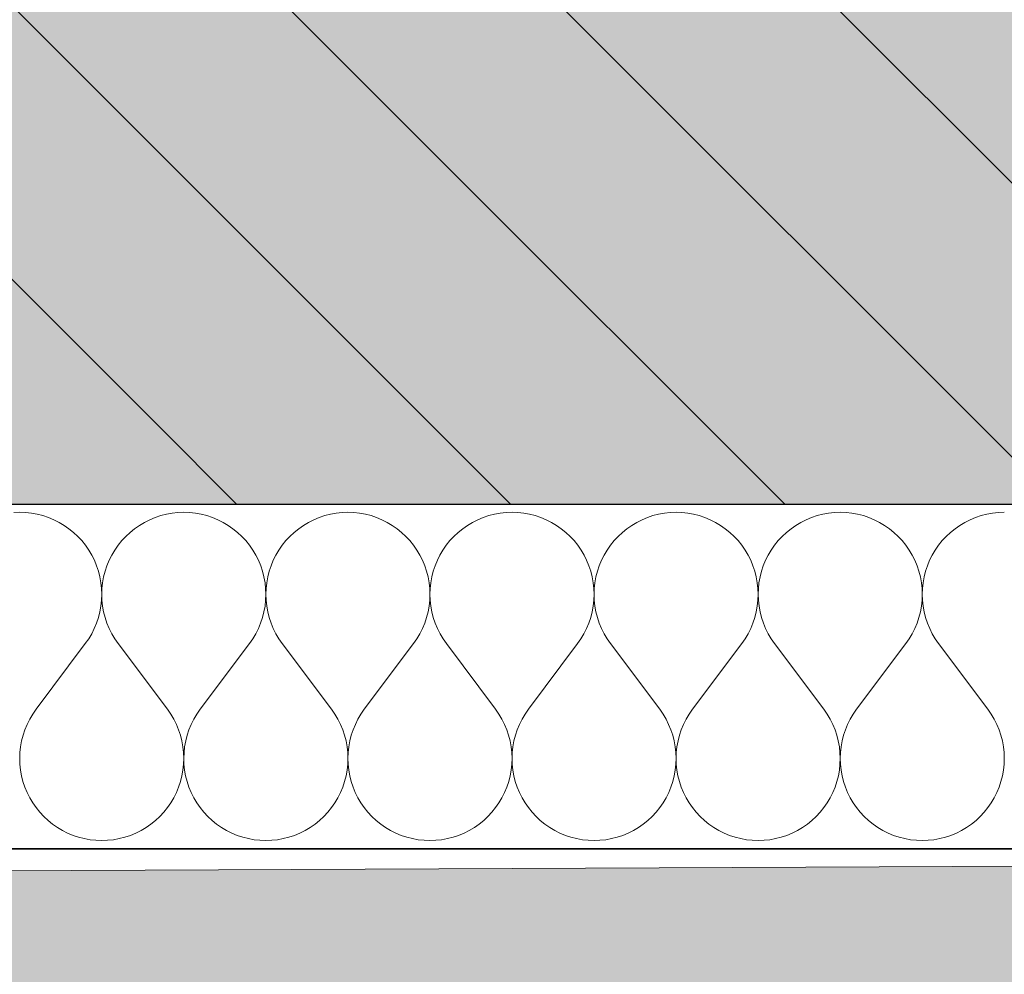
# Model space of a CAD drawing. Header units: millimetres. Extents: x -40276 to 214973, y -147941 to 35228.
# Tile 9 of 256: x -19733 to -19276, y 131 to 575. Entities that reach past the tile are written whole.
import ezdxf

# ---------------------------------------------------------------- set-up
doc = ezdxf.new("R2010")
doc.units = ezdxf.units.MM
doc.header["$MEASUREMENT"] = 0
doc.linetypes.add('Wipeout_Contour', pattern=[1000, 0, -1000])
for name, color, linetype in [('1._POHLED ZÁPADNÍ_2_0_plochy', 7, 'Continuous'), ('1._POHLED ZÁPADNÍ_2_2D prvky - obecné', 7, 'Continuous'), ('1._POHLED ZÁPADNÍ_2_akustické prvky', 7, 'Continuous'), ('1._POHLED ZÁPADNÍ_2_Nové_Výplně – Řezové', 7, 'Continuous'), ('1._POHLED ZÁPADNÍ_2_Situace - terén', 7, 'Continuous'), ('1._POHLED ZÁPADNÍ_2_Výplně – Řezové', 7, 'Continuous')]:
    doc.layers.add(name, color=color, linetype=linetype)

# ---------------------------------------------------------------- blocks, each defined once
blk = doc.blocks.new('*X2', base_point=(-42174.69, -26223.67))
at = {"layer": '1._POHLED ZÁPADNÍ_2_Nové_Výplně – Řezové', "color": 21, "linetype": 'Continuous', "lineweight": 20, "true_color": 0xffaaaa}
for p, q in [((-19733.33, 345.92), (-19736.05, 345.82)), ((-19730.61, 345.82), (-19733.33, 345.92)), ((-19727.91, 345.53), (-19730.61, 345.82)), ((-19725.23, 345.05), (-19727.91, 345.53)), ((-19722.6, 344.37), (-19725.23, 345.05)), ((-19720.02, 343.51), (-19722.6, 344.37)), ((-19717.5, 342.47), (-19720.02, 343.51)), ((-19670.46, 343.51), (-19672.97, 342.47)), ((-19667.88, 344.37), (-19670.46, 343.51)), ((-19665.24, 345.05), (-19667.88, 344.37)), ((-19662.57, 345.53), (-19665.24, 345.05)), ((-19659.86, 345.82), (-19662.57, 345.53)), ((-19657.14, 345.92), (-19659.86, 345.82)), ((-19654.42, 345.82), (-19657.14, 345.92)), ((-19651.72, 345.53), (-19654.42, 345.82)), ((-19649.04, 345.05), (-19651.72, 345.53)), ((-19646.41, 344.37), (-19649.04, 345.05)), ((-19643.82, 343.51), (-19646.41, 344.37)), ((-19641.31, 342.47), (-19643.82, 343.51)), ((-19594.27, 343.51), (-19596.78, 342.47)), ((-19591.69, 344.37), (-19594.27, 343.51)), ((-19589.05, 345.05), (-19591.69, 344.37)), ((-19586.38, 345.53), (-19589.05, 345.05)), ((-19583.67, 345.82), (-19586.38, 345.53)), ((-19580.95, 345.92), (-19583.67, 345.82)), ((-19578.23, 345.82), (-19580.95, 345.92)), ((-19575.53, 345.53), (-19578.23, 345.82)), ((-19572.85, 345.05), (-19575.53, 345.53)), ((-19570.22, 344.37), (-19572.85, 345.05)), ((-19567.63, 343.51), (-19570.22, 344.37)), ((-19565.12, 342.47), (-19567.63, 343.51)), ((-19518.08, 343.51), (-19520.59, 342.47)), ((-19515.5, 344.37), (-19518.08, 343.51)), ((-19512.86, 345.05), (-19515.5, 344.37)), ((-19510.19, 345.53), (-19512.86, 345.05)), ((-19507.48, 345.82), (-19510.19, 345.53)), ((-19504.76, 345.92), (-19507.48, 345.82)), ((-19502.04, 345.82), (-19504.76, 345.92)), ((-19499.34, 345.53), (-19502.04, 345.82)), ((-19496.66, 345.05), (-19499.34, 345.53)), ((-19494.02, 344.37), (-19496.66, 345.05)), ((-19491.44, 343.51), (-19494.02, 344.37)), ((-19488.93, 342.47), (-19491.44, 343.51)), ((-19441.89, 343.51), (-19444.4, 342.47)), ((-19439.31, 344.37), (-19441.89, 343.51)), ((-19436.67, 345.05), (-19439.31, 344.37)), ((-19434, 345.53), (-19436.67, 345.05)), ((-19431.29, 345.82), (-19434, 345.53)), ((-19428.57, 345.92), (-19431.29, 345.82)), ((-19425.85, 345.82), (-19428.57, 345.92)), ((-19423.15, 345.53), (-19425.85, 345.82)), ((-19420.47, 345.05), (-19423.15, 345.53)), ((-19417.83, 344.37), (-19420.47, 345.05)), ((-19415.25, 343.51), (-19417.83, 344.37)), ((-19412.74, 342.47), (-19415.25, 343.51)), ((-19365.7, 343.51), (-19368.21, 342.47)), ((-19363.12, 344.37), (-19365.7, 343.51)), ((-19360.48, 345.05), (-19363.12, 344.37)), ((-19357.8, 345.53), (-19360.48, 345.05)), ((-19355.1, 345.82), (-19357.8, 345.53)), ((-19352.38, 345.92), (-19355.1, 345.82)), ((-19349.66, 345.82), (-19352.38, 345.92)), ((-19346.96, 345.53), (-19349.66, 345.82)), ((-19344.28, 345.05), (-19346.96, 345.53)), ((-19341.64, 344.37), (-19344.28, 345.05)), ((-19339.06, 343.51), (-19341.64, 344.37)), ((-19336.55, 342.47), (-19339.06, 343.51)), ((-19289.51, 343.51), (-19292.02, 342.47)), ((-19286.93, 344.37), (-19289.51, 343.51)), ((-19284.29, 345.05), (-19286.93, 344.37)), ((-19281.61, 345.53), (-19284.29, 345.05)), ((-19278.91, 345.82), (-19281.61, 345.53)), ((-19276.19, 345.92), (-19278.91, 345.82)), ((-19715.07, 341.25), (-19717.5, 342.47)), ((-19712.73, 339.86), (-19715.07, 341.25)), ((-19710.5, 338.31), (-19712.73, 339.86)), ((-19708.38, 336.6), (-19710.5, 338.31)), ((-19679.98, 338.31), (-19682.1, 336.6)), ((-19677.75, 339.86), (-19679.98, 338.31)), ((-19675.41, 341.25), (-19677.75, 339.86)), ((-19672.97, 342.47), (-19675.41, 341.25)), ((-19638.88, 341.25), (-19641.31, 342.47)), ((-19636.54, 339.86), (-19638.88, 341.25)), ((-19634.31, 338.31), (-19636.54, 339.86)), ((-19632.19, 336.6), (-19634.31, 338.31)), ((-19603.79, 338.31), (-19605.91, 336.6)), ((-19601.56, 339.86), (-19603.79, 338.31)), ((-19599.22, 341.25), (-19601.56, 339.86)), ((-19596.78, 342.47), (-19599.22, 341.25)), ((-19562.69, 341.25), (-19565.12, 342.47)), ((-19560.35, 339.86), (-19562.69, 341.25)), ((-19558.11, 338.31), (-19560.35, 339.86)), ((-19556, 336.6), (-19558.11, 338.31)), ((-19527.6, 338.31), (-19529.72, 336.6)), ((-19525.37, 339.86), (-19527.6, 338.31)), ((-19523.03, 341.25), (-19525.37, 339.86)), ((-19520.59, 342.47), (-19523.03, 341.25)), ((-19486.5, 341.25), (-19488.93, 342.47)), ((-19484.16, 339.86), (-19486.5, 341.25)), ((-19481.92, 338.31), (-19484.16, 339.86)), ((-19479.81, 336.6), (-19481.92, 338.31)), ((-19451.41, 338.31), (-19453.53, 336.6)), ((-19449.17, 339.86), (-19451.41, 338.31)), ((-19446.84, 341.25), (-19449.17, 339.86)), ((-19444.4, 342.47), (-19446.84, 341.25)), ((-19410.31, 341.25), (-19412.74, 342.47)), ((-19407.97, 339.86), (-19410.31, 341.25)), ((-19405.73, 338.31), (-19407.97, 339.86)), ((-19403.62, 336.6), (-19405.73, 338.31)), ((-19375.22, 338.31), (-19377.34, 336.6)), ((-19372.98, 339.86), (-19375.22, 338.31)), ((-19370.64, 341.25), (-19372.98, 339.86)), ((-19368.21, 342.47), (-19370.64, 341.25)), ((-19334.12, 341.25), (-19336.55, 342.47)), ((-19331.78, 339.86), (-19334.12, 341.25)), ((-19329.54, 338.31), (-19331.78, 339.86)), ((-19327.43, 336.6), (-19329.54, 338.31)), ((-19299.03, 338.31), (-19301.15, 336.6)), ((-19296.79, 339.86), (-19299.03, 338.31)), ((-19294.45, 341.25), (-19296.79, 339.86)), ((-19292.02, 342.47), (-19294.45, 341.25)), ((-19706.39, 334.75), (-19708.38, 336.6)), ((-19704.53, 332.76), (-19706.39, 334.75)), ((-19684.09, 334.75), (-19685.94, 332.76)), ((-19682.1, 336.6), (-19684.09, 334.75)), ((-19630.2, 334.75), (-19632.19, 336.6)), ((-19628.34, 332.76), (-19630.2, 334.75)), ((-19607.9, 334.75), (-19609.75, 332.76)), ((-19605.91, 336.6), (-19607.9, 334.75)), ((-19554.01, 334.75), (-19556, 336.6)), ((-19552.15, 332.76), (-19554.01, 334.75)), ((-19531.71, 334.75), (-19533.56, 332.76)), ((-19529.72, 336.6), (-19531.71, 334.75)), ((-19477.82, 334.75), (-19479.81, 336.6)), ((-19475.96, 332.76), (-19477.82, 334.75)), ((-19455.52, 334.75), (-19457.37, 332.76)), ((-19453.53, 336.6), (-19455.52, 334.75)), ((-19401.63, 334.75), (-19403.62, 336.6)), ((-19399.77, 332.76), (-19401.63, 334.75)), ((-19379.33, 334.75), (-19381.18, 332.76)), ((-19377.34, 336.6), (-19379.33, 334.75)), ((-19325.43, 334.75), (-19327.43, 336.6)), ((-19323.58, 332.76), (-19325.43, 334.75)), ((-19303.14, 334.75), (-19304.99, 332.76)), ((-19301.15, 336.6), (-19303.14, 334.75)), ((-19702.83, 330.64), (-19704.53, 332.76)), ((-19701.28, 328.4), (-19702.83, 330.64)), ((-19687.65, 330.64), (-19689.2, 328.4)), ((-19685.94, 332.76), (-19687.65, 330.64)), ((-19626.64, 330.64), (-19628.34, 332.76)), ((-19625.09, 328.4), (-19626.64, 330.64)), ((-19611.46, 330.64), (-19613.01, 328.4)), ((-19609.75, 332.76), (-19611.46, 330.64)), ((-19550.45, 330.64), (-19552.15, 332.76)), ((-19548.9, 328.4), (-19550.45, 330.64)), ((-19535.27, 330.64), (-19536.82, 328.4)), ((-19533.56, 332.76), (-19535.27, 330.64)), ((-19474.26, 330.64), (-19475.96, 332.76)), ((-19472.71, 328.4), (-19474.26, 330.64)), ((-19459.08, 330.64), (-19460.63, 328.4)), ((-19457.37, 332.76), (-19459.08, 330.64)), ((-19398.07, 330.64), (-19399.77, 332.76)), ((-19396.52, 328.4), (-19398.07, 330.64)), ((-19382.89, 330.64), (-19384.44, 328.4)), ((-19381.18, 332.76), (-19382.89, 330.64)), ((-19321.88, 330.64), (-19323.58, 332.76)), ((-19320.32, 328.4), (-19321.88, 330.64)), ((-19306.7, 330.64), (-19308.25, 328.4)), ((-19304.99, 332.76), (-19306.7, 330.64)), ((-19699.89, 326.06), (-19701.28, 328.4)), ((-19698.67, 323.63), (-19699.89, 326.06)), ((-19690.59, 326.06), (-19691.8, 323.63)), ((-19689.2, 328.4), (-19690.59, 326.06)), ((-19623.7, 326.06), (-19625.09, 328.4)), ((-19622.48, 323.63), (-19623.7, 326.06)), ((-19614.4, 326.06), (-19615.61, 323.63)), ((-19613.01, 328.4), (-19614.4, 326.06)), ((-19547.51, 326.06), (-19548.9, 328.4)), ((-19546.29, 323.63), (-19547.51, 326.06)), ((-19538.21, 326.06), (-19539.42, 323.63)), ((-19536.82, 328.4), (-19538.21, 326.06)), ((-19471.32, 326.06), (-19472.71, 328.4)), ((-19470.1, 323.63), (-19471.32, 326.06)), ((-19462.01, 326.06), (-19463.23, 323.63)), ((-19460.63, 328.4), (-19462.01, 326.06)), ((-19395.13, 326.06), (-19396.52, 328.4)), ((-19393.91, 323.63), (-19395.13, 326.06)), ((-19385.82, 326.06), (-19387.04, 323.63)), ((-19384.44, 328.4), (-19385.82, 326.06)), ((-19318.94, 326.06), (-19320.32, 328.4)), ((-19317.72, 323.63), (-19318.94, 326.06)), ((-19309.63, 326.06), (-19310.85, 323.63)), ((-19308.25, 328.4), (-19309.63, 326.06)), ((-19697.63, 321.12), (-19698.67, 323.63)), ((-19696.78, 318.53), (-19697.63, 321.12)), ((-19692.84, 321.12), (-19693.7, 318.53)), ((-19691.8, 323.63), (-19692.84, 321.12)), ((-19621.44, 321.12), (-19622.48, 323.63)), ((-19620.59, 318.53), (-19621.44, 321.12)), ((-19616.65, 321.12), (-19617.51, 318.53)), ((-19615.61, 323.63), (-19616.65, 321.12)), ((-19545.25, 321.12), (-19546.29, 323.63)), ((-19544.39, 318.53), (-19545.25, 321.12)), ((-19540.46, 321.12), (-19541.32, 318.53)), ((-19539.42, 323.63), (-19540.46, 321.12)), ((-19469.06, 321.12), (-19470.1, 323.63)), ((-19468.2, 318.53), (-19469.06, 321.12)), ((-19464.27, 321.12), (-19465.13, 318.53)), ((-19463.23, 323.63), (-19464.27, 321.12)), ((-19392.87, 321.12), (-19393.91, 323.63)), ((-19392.01, 318.53), (-19392.87, 321.12)), ((-19388.08, 321.12), (-19388.94, 318.53)), ((-19387.04, 323.63), (-19388.08, 321.12)), ((-19316.68, 321.12), (-19317.72, 323.63)), ((-19315.82, 318.53), (-19316.68, 321.12)), ((-19311.89, 321.12), (-19312.75, 318.53)), ((-19310.85, 323.63), (-19311.89, 321.12)), ((-19696.1, 315.9), (-19696.78, 318.53)), ((-19695.62, 313.22), (-19696.1, 315.9)), ((-19694.37, 315.9), (-19694.85, 313.22)), ((-19693.7, 318.53), (-19694.37, 315.9)), ((-19619.91, 315.9), (-19620.59, 318.53)), ((-19619.43, 313.22), (-19619.91, 315.9)), ((-19618.18, 315.9), (-19618.66, 313.22)), ((-19617.51, 318.53), (-19618.18, 315.9)), ((-19543.72, 315.9), (-19544.39, 318.53)), ((-19543.24, 313.22), (-19543.72, 315.9)), ((-19541.99, 315.9), (-19542.47, 313.22)), ((-19541.32, 318.53), (-19541.99, 315.9)), ((-19467.53, 315.9), (-19468.2, 318.53)), ((-19467.05, 313.22), (-19467.53, 315.9)), ((-19465.8, 315.9), (-19466.28, 313.22)), ((-19465.13, 318.53), (-19465.8, 315.9)), ((-19391.34, 315.9), (-19392.01, 318.53)), ((-19390.86, 313.22), (-19391.34, 315.9)), ((-19389.61, 315.9), (-19390.09, 313.22)), ((-19388.94, 318.53), (-19389.61, 315.9)), ((-19315.15, 315.9), (-19315.82, 318.53)), ((-19314.67, 313.22), (-19315.15, 315.9)), ((-19313.42, 315.9), (-19313.9, 313.22)), ((-19312.75, 318.53), (-19313.42, 315.9)), ((-19695.33, 310.52), (-19695.62, 313.22)), ((-19694.85, 313.22), (-19695.14, 310.52)), ((-19619.14, 310.52), (-19619.43, 313.22)), ((-19618.66, 313.22), (-19618.95, 310.52)), ((-19542.95, 310.52), (-19543.24, 313.22)), ((-19542.47, 313.22), (-19542.76, 310.52)), ((-19466.76, 310.52), (-19467.05, 313.22)), ((-19466.28, 313.22), (-19466.57, 310.52)), ((-19390.57, 310.52), (-19390.86, 313.22)), ((-19390.09, 313.22), (-19390.38, 310.52)), ((-19314.38, 310.52), (-19314.67, 313.22)), ((-19313.9, 313.22), (-19314.19, 310.52)), ((-19695.34, 305.08), (-19695.24, 307.8)), ((-19695.24, 307.8), (-19695.33, 310.52)), ((-19695.14, 310.52), (-19695.24, 307.8)), ((-19695.24, 307.8), (-19695.14, 305.08)), ((-19619.15, 305.08), (-19619.05, 307.8)), ((-19619.05, 307.8), (-19619.14, 310.52)), ((-19618.95, 310.52), (-19619.05, 307.8)), ((-19619.05, 307.8), (-19618.95, 305.08)), ((-19542.96, 305.08), (-19542.86, 307.8)), ((-19542.86, 307.8), (-19542.95, 310.52)), ((-19542.76, 310.52), (-19542.86, 307.8)), ((-19542.86, 307.8), (-19542.76, 305.08)), ((-19466.77, 305.08), (-19466.67, 307.8)), ((-19466.67, 307.8), (-19466.76, 310.52)), ((-19466.57, 310.52), (-19466.67, 307.8)), ((-19466.67, 307.8), (-19466.57, 305.08)), ((-19390.58, 305.08), (-19390.48, 307.8)), ((-19390.48, 307.8), (-19390.57, 310.52)), ((-19390.38, 310.52), (-19390.48, 307.8)), ((-19390.48, 307.8), (-19390.38, 305.08)), ((-19314.29, 307.8), (-19314.38, 310.52)), ((-19314.38, 305.08), (-19314.29, 307.8)), ((-19314.19, 310.52), (-19314.29, 307.8)), ((-19314.29, 307.8), (-19314.19, 305.08)), ((-19696.11, 299.7), (-19695.63, 302.37)), ((-19695.63, 302.37), (-19695.34, 305.08)), ((-19695.14, 305.08), (-19694.85, 302.37)), ((-19694.85, 302.37), (-19694.36, 299.7)), ((-19619.92, 299.7), (-19619.44, 302.37)), ((-19619.44, 302.37), (-19619.15, 305.08)), ((-19618.95, 305.08), (-19618.66, 302.37)), ((-19618.66, 302.37), (-19618.17, 299.7)), ((-19543.73, 299.7), (-19543.25, 302.37)), ((-19543.25, 302.37), (-19542.96, 305.08)), ((-19542.76, 305.08), (-19542.47, 302.37)), ((-19542.47, 302.37), (-19541.98, 299.7)), ((-19467.54, 299.7), (-19467.06, 302.37)), ((-19467.06, 302.37), (-19466.77, 305.08)), ((-19466.57, 305.08), (-19466.28, 302.37)), ((-19466.28, 302.37), (-19465.79, 299.7)), ((-19391.35, 299.7), (-19390.87, 302.37)), ((-19390.87, 302.37), (-19390.58, 305.08)), ((-19390.38, 305.08), (-19390.08, 302.37)), ((-19390.08, 302.37), (-19389.6, 299.7)), ((-19315.16, 299.7), (-19314.68, 302.37)), ((-19314.68, 302.37), (-19314.38, 305.08)), ((-19314.19, 305.08), (-19313.89, 302.37)), ((-19313.89, 302.37), (-19313.41, 299.7)), ((-19696.79, 297.06), (-19696.11, 299.7)), ((-19694.36, 299.7), (-19693.69, 297.06)), ((-19620.6, 297.06), (-19619.92, 299.7)), ((-19618.17, 299.7), (-19617.5, 297.06)), ((-19544.41, 297.06), (-19543.73, 299.7)), ((-19541.98, 299.7), (-19541.31, 297.06)), ((-19468.22, 297.06), (-19467.54, 299.7)), ((-19465.79, 299.7), (-19465.12, 297.06)), ((-19392.03, 297.06), (-19391.35, 299.7)), ((-19389.6, 299.7), (-19388.92, 297.06)), ((-19315.84, 297.06), (-19315.16, 299.7)), ((-19313.41, 299.7), (-19312.73, 297.06)), ((-19698.69, 291.97), (-19697.65, 294.48)), ((-19697.65, 294.48), (-19696.79, 297.06)), ((-19693.69, 297.06), (-19692.83, 294.48)), ((-19692.83, 294.48), (-19691.78, 291.97)), ((-19622.5, 291.97), (-19621.46, 294.48)), ((-19621.46, 294.48), (-19620.6, 297.06)), ((-19617.5, 297.06), (-19616.64, 294.48)), ((-19616.64, 294.48), (-19615.59, 291.97)), ((-19546.31, 291.97), (-19545.27, 294.48)), ((-19545.27, 294.48), (-19544.41, 297.06)), ((-19541.31, 297.06), (-19540.44, 294.48)), ((-19540.44, 294.48), (-19539.4, 291.97)), ((-19470.12, 291.97), (-19469.08, 294.48)), ((-19469.08, 294.48), (-19468.22, 297.06)), ((-19465.12, 297.06), (-19464.25, 294.48)), ((-19464.25, 294.48), (-19463.21, 291.97)), ((-19393.93, 291.97), (-19392.89, 294.48)), ((-19392.89, 294.48), (-19392.03, 297.06)), ((-19388.92, 297.06), (-19388.06, 294.48)), ((-19388.06, 294.48), (-19387.02, 291.97)), ((-19317.74, 291.97), (-19316.7, 294.48)), ((-19316.7, 294.48), (-19315.84, 297.06)), ((-19312.73, 297.06), (-19311.87, 294.48)), ((-19311.87, 294.48), (-19310.83, 291.97)), ((-19701.3, 287.2), (-19699.91, 289.54)), ((-19699.91, 289.54), (-19698.69, 291.97)), ((-19691.78, 291.97), (-19690.56, 289.54)), ((-19690.56, 289.54), (-19689.17, 287.2)), ((-19625.11, 287.2), (-19623.72, 289.54)), ((-19623.72, 289.54), (-19622.5, 291.97)), ((-19615.59, 291.97), (-19614.37, 289.54)), ((-19614.37, 289.54), (-19612.98, 287.2)), ((-19548.92, 287.2), (-19547.53, 289.54)), ((-19547.53, 289.54), (-19546.31, 291.97)), ((-19539.4, 291.97), (-19538.18, 289.54)), ((-19538.18, 289.54), (-19536.79, 287.2)), ((-19472.73, 287.2), (-19471.34, 289.54)), ((-19471.34, 289.54), (-19470.12, 291.97)), ((-19463.21, 291.97), (-19461.99, 289.54)), ((-19461.99, 289.54), (-19460.6, 287.2)), ((-19396.54, 287.2), (-19395.15, 289.54)), ((-19395.15, 289.54), (-19393.93, 291.97)), ((-19387.02, 291.97), (-19385.8, 289.54)), ((-19385.8, 289.54), (-19384.41, 287.2)), ((-19320.35, 287.2), (-19318.96, 289.54)), ((-19318.96, 289.54), (-19317.74, 291.97)), ((-19310.83, 291.97), (-19309.61, 289.54)), ((-19309.61, 289.54), (-19308.22, 287.2)), ((-19725.71, 254.49), (-19702.86, 284.96)), ((-19702.86, 284.96), (-19701.3, 287.2)), ((-19689.17, 287.2), (-19687.62, 284.96)), ((-19664.76, 254.49), (-19687.62, 284.96)), ((-19649.52, 254.49), (-19626.67, 284.96)), ((-19626.67, 284.96), (-19625.11, 287.2)), ((-19612.98, 287.2), (-19611.43, 284.96)), ((-19588.57, 254.49), (-19611.43, 284.96)), ((-19573.33, 254.49), (-19550.48, 284.96)), ((-19550.48, 284.96), (-19548.92, 287.2)), ((-19536.79, 287.2), (-19535.24, 284.96)), ((-19512.38, 254.49), (-19535.24, 284.96)), ((-19497.14, 254.49), (-19474.29, 284.96)), ((-19474.29, 284.96), (-19472.73, 287.2)), ((-19460.6, 287.2), (-19459.05, 284.96)), ((-19436.19, 254.49), (-19459.05, 284.96)), ((-19420.95, 254.49), (-19398.1, 284.96)), ((-19398.1, 284.96), (-19396.54, 287.2)), ((-19384.41, 287.2), (-19382.86, 284.96)), ((-19360, 254.49), (-19382.86, 284.96)), ((-19344.76, 254.49), (-19321.9, 284.96)), ((-19321.9, 284.96), (-19320.35, 287.2)), ((-19308.22, 287.2), (-19306.67, 284.96)), ((-19283.81, 254.49), (-19306.67, 284.96)), ((-19727.27, 252.25), (-19728.66, 249.92)), ((-19725.71, 254.49), (-19727.27, 252.25)), ((-19663.21, 252.25), (-19664.76, 254.49)), ((-19661.82, 249.92), (-19663.21, 252.25)), ((-19651.08, 252.25), (-19652.47, 249.92)), ((-19649.52, 254.49), (-19651.08, 252.25)), ((-19587.02, 252.25), (-19588.57, 254.49)), ((-19585.63, 249.92), (-19587.02, 252.25)), ((-19574.89, 252.25), (-19576.28, 249.92)), ((-19573.33, 254.49), (-19574.89, 252.25)), ((-19510.83, 252.25), (-19512.38, 254.49)), ((-19509.44, 249.92), (-19510.83, 252.25)), ((-19498.7, 252.25), (-19500.09, 249.92)), ((-19497.14, 254.49), (-19498.7, 252.25)), ((-19434.64, 252.25), (-19436.19, 254.49)), ((-19433.25, 249.92), (-19434.64, 252.25)), ((-19422.51, 252.25), (-19423.9, 249.92)), ((-19420.95, 254.49), (-19422.51, 252.25)), ((-19358.45, 252.25), (-19360, 254.49)), ((-19357.06, 249.92), (-19358.45, 252.25)), ((-19346.32, 252.25), (-19347.71, 249.92)), ((-19344.76, 254.49), (-19346.32, 252.25)), ((-19282.26, 252.25), (-19283.81, 254.49)), ((-19280.87, 249.92), (-19282.26, 252.25)), ((-19729.88, 247.48), (-19730.92, 244.97)), ((-19728.66, 249.92), (-19729.88, 247.48)), ((-19660.6, 247.48), (-19661.82, 249.92)), ((-19659.56, 244.97), (-19660.6, 247.48)), ((-19653.69, 247.48), (-19654.73, 244.97)), ((-19652.47, 249.92), (-19653.69, 247.48)), ((-19584.41, 247.48), (-19585.63, 249.92)), ((-19583.36, 244.97), (-19584.41, 247.48)), ((-19577.5, 247.48), (-19578.54, 244.97)), ((-19576.28, 249.92), (-19577.5, 247.48)), ((-19508.22, 247.48), (-19509.44, 249.92)), ((-19507.17, 244.97), (-19508.22, 247.48)), ((-19501.31, 247.48), (-19502.35, 244.97)), ((-19500.09, 249.92), (-19501.31, 247.48)), ((-19432.03, 247.48), (-19433.25, 249.92)), ((-19430.98, 244.97), (-19432.03, 247.48)), ((-19425.12, 247.48), (-19426.16, 244.97)), ((-19423.9, 249.92), (-19425.12, 247.48)), ((-19355.84, 247.48), (-19357.06, 249.92)), ((-19354.79, 244.97), (-19355.84, 247.48)), ((-19348.93, 247.48), (-19349.97, 244.97)), ((-19347.71, 249.92), (-19348.93, 247.48)), ((-19279.65, 247.48), (-19280.87, 249.92)), ((-19278.6, 244.97), (-19279.65, 247.48)), ((-19731.78, 242.39), (-19732.46, 239.76)), ((-19730.92, 244.97), (-19731.78, 242.39)), ((-19658.69, 242.39), (-19659.56, 244.97)), ((-19658.02, 239.76), (-19658.69, 242.39)), ((-19655.59, 242.39), (-19656.27, 239.76)), ((-19654.73, 244.97), (-19655.59, 242.39)), ((-19582.5, 242.39), (-19583.36, 244.97)), ((-19581.83, 239.76), (-19582.5, 242.39)), ((-19579.4, 242.39), (-19580.08, 239.76)), ((-19578.54, 244.97), (-19579.4, 242.39)), ((-19506.31, 242.39), (-19507.17, 244.97)), ((-19505.64, 239.76), (-19506.31, 242.39)), ((-19503.21, 242.39), (-19503.89, 239.76)), ((-19502.35, 244.97), (-19503.21, 242.39)), ((-19430.12, 242.39), (-19430.98, 244.97)), ((-19429.45, 239.76), (-19430.12, 242.39)), ((-19427.02, 242.39), (-19427.69, 239.76)), ((-19426.16, 244.97), (-19427.02, 242.39)), ((-19353.93, 242.39), (-19354.79, 244.97)), ((-19353.26, 239.76), (-19353.93, 242.39)), ((-19350.83, 242.39), (-19351.5, 239.76)), ((-19349.97, 244.97), (-19350.83, 242.39)), ((-19277.74, 242.39), (-19278.6, 244.97)), ((-19277.07, 239.76), (-19277.74, 242.39)), ((-19732.46, 239.76), (-19732.94, 237.08)), ((-19657.53, 237.08), (-19658.02, 239.76)), ((-19656.27, 239.76), (-19656.75, 237.08)), ((-19581.34, 237.08), (-19581.83, 239.76)), ((-19580.08, 239.76), (-19580.56, 237.08)), ((-19505.15, 237.08), (-19505.64, 239.76)), ((-19503.89, 239.76), (-19504.37, 237.08)), ((-19428.96, 237.08), (-19429.45, 239.76)), ((-19427.69, 239.76), (-19428.18, 237.08)), ((-19352.77, 237.08), (-19353.26, 239.76)), ((-19351.5, 239.76), (-19351.99, 237.08)), ((-19276.58, 237.08), (-19277.07, 239.76)), ((-19733.23, 234.37), (-19733.33, 231.66)), ((-19732.94, 237.08), (-19733.23, 234.37)), ((-19657.24, 234.37), (-19657.53, 237.08)), ((-19657.14, 231.66), (-19657.24, 234.37)), ((-19657.04, 234.37), (-19657.14, 231.66)), ((-19656.75, 237.08), (-19657.04, 234.37)), ((-19581.05, 234.37), (-19581.34, 237.08)), ((-19580.95, 231.66), (-19581.05, 234.37)), ((-19580.85, 234.37), (-19580.95, 231.66)), ((-19580.56, 237.08), (-19580.85, 234.37)), ((-19504.86, 234.37), (-19505.15, 237.08)), ((-19504.76, 231.66), (-19504.86, 234.37)), ((-19504.66, 234.37), (-19504.76, 231.66)), ((-19504.37, 237.08), (-19504.66, 234.37)), ((-19428.67, 234.37), (-19428.96, 237.08)), ((-19428.57, 231.66), (-19428.67, 234.37)), ((-19428.47, 234.37), (-19428.57, 231.66)), ((-19428.18, 237.08), (-19428.47, 234.37)), ((-19352.48, 234.37), (-19352.77, 237.08)), ((-19352.38, 231.66), (-19352.48, 234.37)), ((-19352.28, 234.37), (-19352.38, 231.66)), ((-19351.99, 237.08), (-19352.28, 234.37)), ((-19276.29, 234.37), (-19276.58, 237.08)), ((-19276.19, 231.66), (-19276.29, 234.37)), ((-19733.33, 231.66), (-19733.24, 228.94)), ((-19733.24, 228.94), (-19732.95, 226.23)), ((-19657.53, 226.23), (-19657.24, 228.94)), ((-19657.24, 228.94), (-19657.14, 231.66)), ((-19657.14, 231.66), (-19657.05, 228.94)), ((-19657.05, 228.94), (-19656.76, 226.23)), ((-19581.34, 226.23), (-19581.05, 228.94)), ((-19581.05, 228.94), (-19580.95, 231.66)), ((-19580.95, 231.66), (-19580.86, 228.94)), ((-19580.86, 228.94), (-19580.57, 226.23)), ((-19505.15, 226.23), (-19504.86, 228.94)), ((-19504.86, 228.94), (-19504.76, 231.66)), ((-19504.76, 231.66), (-19504.67, 228.94)), ((-19504.67, 228.94), (-19504.38, 226.23)), ((-19428.96, 226.23), (-19428.67, 228.94)), ((-19428.67, 228.94), (-19428.57, 231.66)), ((-19428.57, 231.66), (-19428.48, 228.94)), ((-19428.48, 228.94), (-19428.19, 226.23)), ((-19352.77, 226.23), (-19352.48, 228.94)), ((-19352.48, 228.94), (-19352.38, 231.66)), ((-19352.38, 231.66), (-19352.29, 228.94)), ((-19352.29, 228.94), (-19352, 226.23)), ((-19276.58, 226.23), (-19276.29, 228.94)), ((-19276.29, 228.94), (-19276.19, 231.66)), ((-19732.95, 226.23), (-19732.47, 223.55)), ((-19658.01, 223.55), (-19657.53, 226.23)), ((-19656.76, 226.23), (-19656.28, 223.55)), ((-19581.82, 223.55), (-19581.34, 226.23)), ((-19580.57, 226.23), (-19580.09, 223.55)), ((-19505.63, 223.55), (-19505.15, 226.23)), ((-19504.38, 226.23), (-19503.9, 223.55)), ((-19429.44, 223.55), (-19428.96, 226.23)), ((-19428.19, 226.23), (-19427.71, 223.55)), ((-19353.25, 223.55), (-19352.77, 226.23)), ((-19352, 226.23), (-19351.51, 223.55)), ((-19277.06, 223.55), (-19276.58, 226.23)), ((-19732.47, 223.55), (-19731.8, 220.92)), ((-19731.8, 220.92), (-19730.94, 218.34)), ((-19659.54, 218.34), (-19658.68, 220.92)), ((-19658.68, 220.92), (-19658.01, 223.55)), ((-19656.28, 223.55), (-19655.61, 220.92)), ((-19655.61, 220.92), (-19654.75, 218.34)), ((-19583.35, 218.34), (-19582.49, 220.92)), ((-19582.49, 220.92), (-19581.82, 223.55)), ((-19580.09, 223.55), (-19579.41, 220.92)), ((-19579.41, 220.92), (-19578.56, 218.34)), ((-19507.16, 218.34), (-19506.3, 220.92)), ((-19506.3, 220.92), (-19505.63, 223.55)), ((-19503.9, 223.55), (-19503.22, 220.92)), ((-19503.22, 220.92), (-19502.37, 218.34)), ((-19430.97, 218.34), (-19430.11, 220.92)), ((-19430.11, 220.92), (-19429.44, 223.55)), ((-19427.71, 223.55), (-19427.03, 220.92)), ((-19427.03, 220.92), (-19426.18, 218.34)), ((-19354.78, 218.34), (-19353.92, 220.92)), ((-19353.92, 220.92), (-19353.25, 223.55)), ((-19351.51, 223.55), (-19350.84, 220.92)), ((-19350.84, 220.92), (-19349.99, 218.34)), ((-19278.59, 218.34), (-19277.73, 220.92)), ((-19277.73, 220.92), (-19277.06, 223.55)), ((-19730.94, 218.34), (-19729.9, 215.82)), ((-19729.9, 215.82), (-19728.68, 213.39)), ((-19661.79, 213.39), (-19660.58, 215.82)), ((-19660.58, 215.82), (-19659.54, 218.34)), ((-19654.75, 218.34), (-19653.71, 215.82)), ((-19653.71, 215.82), (-19652.49, 213.39)), ((-19585.6, 213.39), (-19584.39, 215.82)), ((-19584.39, 215.82), (-19583.35, 218.34)), ((-19578.56, 218.34), (-19577.52, 215.82)), ((-19577.52, 215.82), (-19576.3, 213.39)), ((-19509.41, 213.39), (-19508.2, 215.82)), ((-19508.2, 215.82), (-19507.16, 218.34)), ((-19502.37, 218.34), (-19501.33, 215.82)), ((-19501.33, 215.82), (-19500.11, 213.39)), ((-19433.22, 213.39), (-19432.01, 215.82)), ((-19432.01, 215.82), (-19430.97, 218.34)), ((-19426.18, 218.34), (-19425.14, 215.82)), ((-19425.14, 215.82), (-19423.92, 213.39)), ((-19357.03, 213.39), (-19355.82, 215.82)), ((-19355.82, 215.82), (-19354.78, 218.34)), ((-19349.99, 218.34), (-19348.95, 215.82)), ((-19348.95, 215.82), (-19347.73, 213.39)), ((-19280.84, 213.39), (-19279.63, 215.82)), ((-19279.63, 215.82), (-19278.59, 218.34)), ((-19728.68, 213.39), (-19727.29, 211.05)), ((-19727.29, 211.05), (-19725.74, 208.81)), ((-19664.73, 208.81), (-19663.18, 211.05)), ((-19663.18, 211.05), (-19661.79, 213.39)), ((-19652.49, 213.39), (-19651.1, 211.05)), ((-19651.1, 211.05), (-19649.55, 208.81)), ((-19588.54, 208.81), (-19586.99, 211.05)), ((-19586.99, 211.05), (-19585.6, 213.39)), ((-19576.3, 213.39), (-19574.91, 211.05)), ((-19574.91, 211.05), (-19573.36, 208.81)), ((-19512.35, 208.81), (-19510.8, 211.05)), ((-19510.8, 211.05), (-19509.41, 213.39)), ((-19500.11, 213.39), (-19498.72, 211.05)), ((-19498.72, 211.05), (-19497.17, 208.81)), ((-19436.16, 208.81), (-19434.61, 211.05)), ((-19434.61, 211.05), (-19433.22, 213.39)), ((-19423.92, 213.39), (-19422.53, 211.05)), ((-19422.53, 211.05), (-19420.98, 208.81)), ((-19359.97, 208.81), (-19358.42, 211.05)), ((-19358.42, 211.05), (-19357.03, 213.39)), ((-19347.73, 213.39), (-19346.34, 211.05)), ((-19346.34, 211.05), (-19344.79, 208.81)), ((-19283.78, 208.81), (-19282.23, 211.05)), ((-19282.23, 211.05), (-19280.84, 213.39)), ((-19725.74, 208.81), (-19724.04, 206.69)), ((-19724.04, 206.69), (-19722.18, 204.7)), ((-19668.29, 204.7), (-19666.44, 206.69)), ((-19666.44, 206.69), (-19664.73, 208.81)), ((-19649.55, 208.81), (-19647.85, 206.69)), ((-19647.85, 206.69), (-19645.99, 204.7)), ((-19592.1, 204.7), (-19590.25, 206.69)), ((-19590.25, 206.69), (-19588.54, 208.81)), ((-19573.36, 208.81), (-19571.66, 206.69)), ((-19571.66, 206.69), (-19569.8, 204.7)), ((-19515.91, 204.7), (-19514.06, 206.69)), ((-19514.06, 206.69), (-19512.35, 208.81)), ((-19497.17, 208.81), (-19495.47, 206.69)), ((-19495.47, 206.69), (-19493.61, 204.7)), ((-19439.72, 204.7), (-19437.87, 206.69)), ((-19437.87, 206.69), (-19436.16, 208.81)), ((-19420.98, 208.81), (-19419.28, 206.69)), ((-19419.28, 206.69), (-19417.42, 204.7)), ((-19363.53, 204.7), (-19361.68, 206.69)), ((-19361.68, 206.69), (-19359.97, 208.81)), ((-19344.79, 208.81), (-19343.08, 206.69)), ((-19343.08, 206.69), (-19341.23, 204.7)), ((-19287.34, 204.7), (-19285.49, 206.69)), ((-19285.49, 206.69), (-19283.78, 208.81)), ((-19722.18, 204.7), (-19720.19, 202.85)), ((-19720.19, 202.85), (-19718.08, 201.14)), ((-19672.4, 201.14), (-19670.28, 202.85)), ((-19670.28, 202.85), (-19668.29, 204.7)), ((-19645.99, 204.7), (-19644, 202.85)), ((-19644, 202.85), (-19641.89, 201.14)), ((-19596.21, 201.14), (-19594.09, 202.85)), ((-19594.09, 202.85), (-19592.1, 204.7)), ((-19569.8, 204.7), (-19567.81, 202.85)), ((-19567.81, 202.85), (-19565.69, 201.14)), ((-19520.02, 201.14), (-19517.9, 202.85)), ((-19517.9, 202.85), (-19515.91, 204.7)), ((-19493.61, 204.7), (-19491.62, 202.85)), ((-19491.62, 202.85), (-19489.5, 201.14)), ((-19443.83, 201.14), (-19441.71, 202.85)), ((-19441.71, 202.85), (-19439.72, 204.7)), ((-19417.42, 204.7), (-19415.43, 202.85)), ((-19415.43, 202.85), (-19413.31, 201.14)), ((-19367.64, 201.14), (-19365.52, 202.85)), ((-19365.52, 202.85), (-19363.53, 204.7)), ((-19341.23, 204.7), (-19339.24, 202.85)), ((-19339.24, 202.85), (-19337.12, 201.14)), ((-19291.45, 201.14), (-19289.33, 202.85)), ((-19289.33, 202.85), (-19287.34, 204.7)), ((-19718.08, 201.14), (-19715.84, 199.59)), ((-19715.84, 199.59), (-19713.5, 198.2)), ((-19713.5, 198.2), (-19711.07, 196.98)), ((-19711.07, 196.98), (-19708.56, 195.94)), ((-19681.92, 195.94), (-19679.41, 196.98)), ((-19679.41, 196.98), (-19676.97, 198.2)), ((-19676.97, 198.2), (-19674.63, 199.59)), ((-19674.63, 199.59), (-19672.4, 201.14)), ((-19641.89, 201.14), (-19639.65, 199.59)), ((-19639.65, 199.59), (-19637.31, 198.2)), ((-19637.31, 198.2), (-19634.88, 196.98)), ((-19634.88, 196.98), (-19632.37, 195.94)), ((-19605.73, 195.94), (-19603.22, 196.98)), ((-19603.22, 196.98), (-19600.78, 198.2)), ((-19600.78, 198.2), (-19598.44, 199.59)), ((-19598.44, 199.59), (-19596.21, 201.14)), ((-19565.69, 201.14), (-19563.46, 199.59)), ((-19563.46, 199.59), (-19561.12, 198.2)), ((-19561.12, 198.2), (-19558.69, 196.98)), ((-19558.69, 196.98), (-19556.18, 195.94)), ((-19529.54, 195.94), (-19527.03, 196.98)), ((-19527.03, 196.98), (-19524.59, 198.2)), ((-19524.59, 198.2), (-19522.25, 199.59)), ((-19522.25, 199.59), (-19520.02, 201.14)), ((-19489.5, 201.14), (-19487.27, 199.59)), ((-19487.27, 199.59), (-19484.93, 198.2)), ((-19484.93, 198.2), (-19482.5, 196.98)), ((-19482.5, 196.98), (-19479.98, 195.94)), ((-19453.35, 195.94), (-19450.84, 196.98)), ((-19450.84, 196.98), (-19448.4, 198.2)), ((-19448.4, 198.2), (-19446.06, 199.59)), ((-19446.06, 199.59), (-19443.83, 201.14)), ((-19413.31, 201.14), (-19411.08, 199.59)), ((-19411.08, 199.59), (-19408.74, 198.2)), ((-19408.74, 198.2), (-19406.31, 196.98)), ((-19406.31, 196.98), (-19403.79, 195.94)), ((-19377.16, 195.94), (-19374.64, 196.98)), ((-19374.64, 196.98), (-19372.21, 198.2)), ((-19372.21, 198.2), (-19369.87, 199.59)), ((-19369.87, 199.59), (-19367.64, 201.14)), ((-19337.12, 201.14), (-19334.89, 199.59)), ((-19334.89, 199.59), (-19332.55, 198.2)), ((-19332.55, 198.2), (-19330.12, 196.98)), ((-19330.12, 196.98), (-19327.6, 195.94)), ((-19300.97, 195.94), (-19298.45, 196.98)), ((-19298.45, 196.98), (-19296.02, 198.2)), ((-19296.02, 198.2), (-19293.68, 199.59)), ((-19293.68, 199.59), (-19291.45, 201.14)), ((-19708.56, 195.94), (-19705.98, 195.08)), ((-19705.98, 195.08), (-19703.34, 194.41)), ((-19703.34, 194.41), (-19700.66, 193.92)), ((-19700.66, 193.92), (-19697.96, 193.63)), ((-19697.96, 193.63), (-19695.24, 193.54)), ((-19695.24, 193.54), (-19692.52, 193.63)), ((-19692.52, 193.63), (-19689.81, 193.92)), ((-19689.81, 193.92), (-19687.14, 194.41)), ((-19687.14, 194.41), (-19684.5, 195.08)), ((-19684.5, 195.08), (-19681.92, 195.94)), ((-19632.37, 195.94), (-19629.78, 195.08)), ((-19629.78, 195.08), (-19627.15, 194.41)), ((-19627.15, 194.41), (-19624.47, 193.92)), ((-19624.47, 193.92), (-19621.77, 193.63)), ((-19621.77, 193.63), (-19619.05, 193.54)), ((-19619.05, 193.54), (-19616.33, 193.63)), ((-19616.33, 193.63), (-19613.62, 193.92)), ((-19613.62, 193.92), (-19610.95, 194.41)), ((-19610.95, 194.41), (-19608.31, 195.08)), ((-19608.31, 195.08), (-19605.73, 195.94)), ((-19556.18, 195.94), (-19553.59, 195.08)), ((-19553.59, 195.08), (-19550.96, 194.41)), ((-19550.96, 194.41), (-19548.28, 193.92)), ((-19548.28, 193.92), (-19545.58, 193.63)), ((-19545.58, 193.63), (-19542.86, 193.54)), ((-19542.86, 193.54), (-19540.14, 193.63)), ((-19540.14, 193.63), (-19537.43, 193.92)), ((-19537.43, 193.92), (-19534.76, 194.41)), ((-19534.76, 194.41), (-19532.12, 195.08)), ((-19532.12, 195.08), (-19529.54, 195.94)), ((-19479.98, 195.94), (-19477.4, 195.08)), ((-19477.4, 195.08), (-19474.77, 194.41)), ((-19474.77, 194.41), (-19472.09, 193.92)), ((-19472.09, 193.92), (-19469.39, 193.63)), ((-19469.39, 193.63), (-19466.67, 193.54)), ((-19466.67, 193.54), (-19463.95, 193.63)), ((-19463.95, 193.63), (-19461.24, 193.92)), ((-19461.24, 193.92), (-19458.57, 194.41)), ((-19458.57, 194.41), (-19455.93, 195.08)), ((-19455.93, 195.08), (-19453.35, 195.94)), ((-19403.79, 195.94), (-19401.21, 195.08)), ((-19401.21, 195.08), (-19398.58, 194.41)), ((-19398.58, 194.41), (-19395.9, 193.92)), ((-19395.9, 193.92), (-19393.19, 193.63)), ((-19393.19, 193.63), (-19390.48, 193.54)), ((-19390.48, 193.54), (-19387.76, 193.63)), ((-19387.76, 193.63), (-19385.05, 193.92)), ((-19385.05, 193.92), (-19382.38, 194.41)), ((-19382.38, 194.41), (-19379.74, 195.08)), ((-19379.74, 195.08), (-19377.16, 195.94)), ((-19327.6, 195.94), (-19325.02, 195.08)), ((-19325.02, 195.08), (-19322.39, 194.41)), ((-19322.39, 194.41), (-19319.71, 193.92)), ((-19319.71, 193.92), (-19317, 193.63)), ((-19317, 193.63), (-19314.29, 193.54)), ((-19314.29, 193.54), (-19311.57, 193.63)), ((-19311.57, 193.63), (-19308.86, 193.92)), ((-19308.86, 193.92), (-19306.18, 194.41)), ((-19306.18, 194.41), (-19303.55, 195.08)), ((-19303.55, 195.08), (-19300.97, 195.94))]:
    blk.add_line(p, q, dxfattribs=at)

msp = doc.modelspace()

# ---------------------------------------------------------------- hatches: boundary and pattern name
at = {"layer": '1._POHLED ZÁPADNÍ_2_0_plochy', "linetype": 'Continuous', "lineweight": 0, "true_color": 0x725616}
msp.add_hatch(color=46, dxfattribs=at).paths.add_polyline_path([(-40276.11, 380.05), (-40276.11, -1043.68), (-26430.13, -1753.82), (-207.83, -1407.24, 0.378179), (2221.6, 744.43), (1454.58, 22244.44), (546.81, 28172.03), (-1346.6, 35227.52), (-3442.11, 35227.52), (-1029.19, 25664.88), (-238.38, 17796.01), (-239.22, 14109.25), (861.41, 14093.65), (783.04, 8563.06), (-240.47, 8577.57), (-242.36, 270.44), (-4572.17, 250.22), (-4572.63, 350.63), (-5872.68, 344.56), (-5872.22, 244.16), (-7761.04, 235.34), (-7759.92, 351.1), (-8809.82, 361.27), (-8811.09, 230.44), (-11400.33, 218.35), (-11400.37, 351.08), (-12450.37, 350.77), (-12450.33, 213.45), (-13471.16, 208.68), (-13473.3, 368.51), (-14863.29, 349.89), (-14861.31, 202.19), (-20482.16, 175.95), (-20484.75, 349.86), (-26651.76, 257.8), (-26680.1, 83.42), (-26744.58, -483.48), (-39549.98, 311.19)])
at = {"layer": '1._POHLED ZÁPADNÍ_2_0_plochy', "linetype": 'Continuous', "lineweight": 20, "true_color": 0xffaaaa}
h = msp.add_hatch(dxfattribs=at)
h.set_pattern_fill('Izolační_tvárnice_0002', color=21, style=0, pattern_type=2)
h.set_pattern_definition([(315, (-10360.18, 9405.31), (63.6396, 63.6396), [])])
h.paths.add_polyline_path([(-10906.33, 18690.21), (-10970.68, 9084.15), (-20311.44, 10009.93), (-20479.41, 269.75), (-242.33, 419.76), (-238.38, 17796.01)])
at = {"layer": '1._POHLED ZÁPADNÍ_2_Výplně – Řezové', "linetype": 'Continuous', "lineweight": 13}
msp.add_hatch(color=254, dxfattribs=at).paths.add_polyline_path([(-20106.49, 349.73), (-18851.3, 349.73), (-18851.3, 724.73), (-20099.89, 724.73)])

# ---------------------------------------------------------------- linework, layer by layer
at = {"layer": '1._POHLED ZÁPADNÍ_2_0_plochy', "color": 7, "linetype": 'Continuous', "lineweight": 13, "flags": 128}
msp.add_lwpolyline([(-8811.09, 230.44), (-11400.33, 218.35), (-11400.37, 351.08), (-12450.37, 350.77), (-12450.33, 213.45), (-13471.16, 208.68), (-13473.3, 368.51), (-14863.29, 349.89), (-14861.31, 202.19), (-20482.16, 175.95), (-20484.75, 349.86), (-26651.76, 257.8)], dxfattribs=at)
at = {"layer": '1._POHLED ZÁPADNÍ_2_Situace - terén', "color": 8, "linetype": 'Continuous', "lineweight": 13, "flags": 128}
msp.add_lwpolyline([(-20481.55, 312.49), (-20481.55, 349.73), (-13608.15, 349.73)], close=True, dxfattribs=at)

# ---------------------------------------------------------------- next in the draw order: wipeouts: each hides what was drawn before it
at = {"color": 254, "linetype": 'Wipeout_Contour', "lineweight": 0, "ltscale": 97838.106319}
msp.add_wipeout([(-20636.3, 349.73), (-20636.3, 189.73), (-18851.3, 189.73), (-18851.3, 339.73), (-18851.3, 349.73)], dxfattribs=at).dxf.layer = '1._POHLED ZÁPADNÍ_2_Nové_Výplně – Řezové'

# ---------------------------------------------------------------- next in the draw order: linework, layer by layer
at = {"layer": '1._POHLED ZÁPADNÍ_2_2D prvky - obecné', "color": 7, "linetype": 'Continuous', "lineweight": 25}
msp.add_line((-20481.55, 349.73), (-18850.64, 349.73), dxfattribs=at)
at = {"layer": '1._POHLED ZÁPADNÍ_2_akustické prvky', "color": 1, "linetype": 'Continuous', "lineweight": 35}
msp.add_line((-18850.64, 189.73), (-20636.3, 189.73), dxfattribs=at)

# ---------------------------------------------------------------- next in the draw order: block references
at = {"layer": '1._POHLED ZÁPADNÍ_2_0_plochy', "color": 9, "linetype": 'Continuous', "lineweight": 13}
msp.add_blockref('*X2', (-42174.69, -26223.67), dxfattribs=at)

doc.saveas('drawing.dxf')
